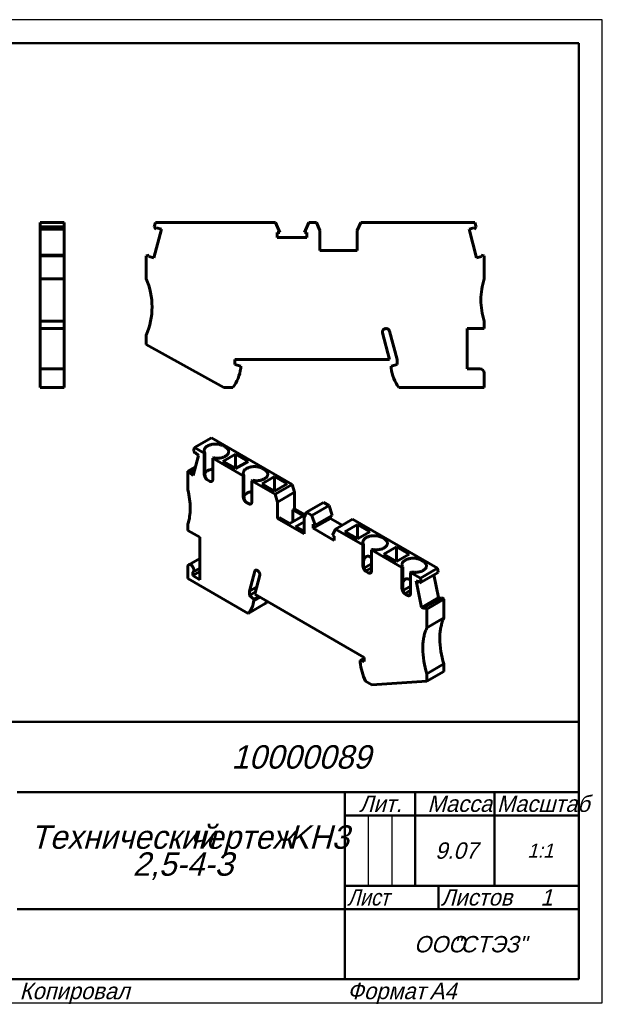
# Model space of a CAD drawing. Header units: millimetres. Extents: x 0 to 297, y 0 to 210.
# Tile 2 of 2: x 173 to 297, y 0 to 210. Entities that reach past the tile are written whole.
import ezdxf

# ---------------------------------------------------------------- set-up
doc = ezdxf.new("R2010")
doc.units = ezdxf.units.MM
doc.styles.add('TextStyle_2', font='T-FLEX Type A.TTF', dxfattribs={"oblique": 15, "height": 3.5})
doc.styles.add('TextStyle_4', font='T-FLEX Type A.TTF', dxfattribs={"width": 0.883061, "oblique": 15, "height": 3.5})
doc.styles.add('TextStyle_6', font='T-FLEX Type A.TTF', dxfattribs={"width": 0.98844, "oblique": 15, "height": 3.5})
doc.styles.add('TextStyle_7', font='T-FLEX Type A.TTF', dxfattribs={"oblique": 15, "height": 5})
doc.styles.add('TextStyle_8', font='T-FLEX Type A.TTF', dxfattribs={"oblique": 15, "height": 3})
doc.styles.add('TextStyle_9', font='T-FLEX Type A.TTF', dxfattribs={"oblique": 15, "height": 3.5})

# ---------------------------------------------------------------- blocks, each defined once
blk = doc.blocks.new('_FR1Страница_1')
at = {"color": 7, "linetype": 'Continuous', "lineweight": 25}
for p, q in [((297, 210), (0, 210)), ((297, 0), (297, 210)), ((247, 40), (247, 25)), ((252, 40), (252, 25)), ((242, 20), (292, 20)), ((262, 20), (262, 20)), ((0, 0), (297, 0))]:
    blk.add_line(p, q, dxfattribs=at)
at = {"color": 7, "linetype": 'Continuous', "lineweight": 50}
for p, q in [((20, 205), (292, 205)), ((292, 205), (292, 5)), ((107, 60), (292, 60)), ((172, 45), (292, 45)), ((242, 45), (242, 5)), ((257, 45), (257, 25)), ((274, 45), (274, 25)), ((242, 40), (292, 40)), ((242, 25), (292, 25)), ((262, 25), (262, 20)), ((172, 20), (292, 20)), ((292, 5), (20, 5))]:
    blk.add_line(p, q, dxfattribs=at)
at = {"color": 7, "oblique": 15}
for s, height, style, p in [('10000089', 5, 'TextStyle_7', (217.77, 50)), ('Лит.', 3.5, 'TextStyle_2', (245.03, 40.76)), ('Масса', 3.5, 'TextStyle_2', (259.65, 40.76)), ('Технический', 5, 'TextStyle_7', (174.83, 32.88)), ('KH3', 5, 'TextStyle_7', (229.88, 32.88)), ('чертеж', 5, 'TextStyle_7', (208.79, 32.88)), ('9.07', 3.5, 'TextStyle_2', (261.28, 30.75)), ('1:1', 3, 'TextStyle_8', (280.99, 31)), ('2,5-4-З', 5, 'TextStyle_7', (196.68, 27.12)), ('Листов', 3.5, 'TextStyle_2', (262.5, 20.75)), ('1', 3.5, 'TextStyle_9', (283.78, 20.75)), ('ООО', 3.5, 'TextStyle_2', (256.78, 10.75)), ('"СТЭЗ"', 3.5, 'TextStyle_2', (265.03, 10.75)), ('Копировал', 3.5, 'TextStyle_2', (172.5, 0.75)), ('Формат', 3.5, 'TextStyle_2', (242.5, 0.75)), ('A4', 3.5, 'TextStyle_2', (260.12, 0.75))]:
    blk.add_text(s, height=height, dxfattribs=dict(at, style=style)).set_placement(p)
for s, style, width, p in [('Масштаб', 'TextStyle_6', 0.98844, (274.5, 40.76)), ('Лист', 'TextStyle_4', 0.883061, (242.5, 20.75))]:
    blk.add_text(s, height=3.5, dxfattribs=dict(at, style=style, width=width)).set_placement(p)
blk = doc.blocks.new('Страница_1')
at = {"color": 7, "linetype": 'Continuous', "lineweight": 60}
for p, q in [((176.911, 166.677), (182.061, 166.677)), ((176.911, 166.677), (176.911, 165.714)), ((182.061, 166.677), (182.061, 165.714)), ((201.52, 166.677), (201.263, 165.714)), ((201.52, 166.677), (227.151, 166.677)), ((228.076, 164.572), (227.151, 166.677)), ((234.27, 166.677), (233.345, 164.572)), ((234.27, 166.677), (235.942, 166.677)), ((235.942, 166.677), (236.66, 164.977)), ((244.66, 164.977), (245.379, 166.677)), ((269.8, 166.677), (245.379, 166.677)), ((269.8, 166.677), (270.058, 165.714)), ((176.911, 165.714), (182.061, 165.714)), ((176.911, 165.281), (176.911, 165.714)), ((182.061, 165.281), (176.911, 165.281)), ((176.911, 165.268), (176.911, 165.279)), ((182.061, 165.268), (176.911, 165.268)), ((176.911, 159.7), (176.911, 165.268)), ((182.061, 165.281), (182.061, 165.714)), ((182.061, 165.279), (182.061, 165.268)), ((182.061, 159.7), (182.061, 165.268)), ((201.162, 159.158), (202.799, 165.268)), ((201.695, 165.281), (201.263, 165.714)), ((201.695, 165.281), (201.766, 165.544)), ((201.766, 165.544), (202.799, 165.268)), ((228.076, 164.572), (227.548, 164.572)), ((227.548, 164.572), (227.548, 163.502)), ((233.873, 164.572), (233.345, 164.572)), ((233.873, 163.502), (233.873, 164.572)), ((236.66, 160.677), (236.66, 164.977)), ((244.66, 164.977), (244.66, 160.677)), ((268.521, 165.268), (269.555, 165.544)), ((270.158, 159.158), (268.521, 165.268)), ((269.555, 165.544), (269.625, 165.281)), ((269.625, 165.281), (270.058, 165.714)), ((227.548, 163.502), (233.873, 163.502)), ((236.66, 160.677), (244.66, 160.677)), ((176.911, 159.698), (182.061, 159.698)), ((176.911, 159.698), (176.911, 159.527)), ((176.911, 154.627), (176.911, 159.527)), ((182.061, 159.527), (176.911, 159.527)), ((182.061, 159.698), (182.061, 159.527)), ((182.061, 154.627), (182.061, 159.527)), ((200.199, 159.698), (199.56, 159.527)), ((199.56, 159.527), (199.56, 154.627)), ((200.129, 159.435), (200.199, 159.698)), ((201.162, 159.158), (200.129, 159.435)), ((271.192, 159.435), (270.158, 159.158)), ((271.121, 159.698), (271.192, 159.435)), ((271.121, 159.698), (271.76, 159.527)), ((271.76, 154.627), (271.76, 159.527)), ((182.061, 154.627), (176.911, 154.627)), ((176.911, 150.127), (176.911, 154.627)), ((182.061, 150.127), (182.061, 154.627)), ((176.911, 145.627), (176.911, 150.127)), ((182.061, 145.627), (182.061, 150.127)), ((176.911, 145.627), (182.061, 145.627)), ((176.911, 144.027), (176.911, 145.627)), ((182.061, 144.027), (182.061, 145.627)), ((271.76, 144.027), (271.76, 145.627)), ((176.911, 135.427), (176.911, 144.027)), ((176.911, 144.027), (182.061, 144.027)), ((182.061, 135.429), (182.061, 144.027)), ((251.56, 137.427), (250.032, 143.131)), ((253.16, 137.427), (251.551, 143.434)), ((268.16, 135.427), (268.16, 144.027)), ((268.16, 144.027), (271.76, 144.027)), ((199.56, 142.627), (199.56, 140.627)), ((199.56, 140.627), (216.143, 131.427)), ((218.46, 137.427), (251.56, 137.427)), ((218.46, 136.327), (218.46, 137.427)), ((253.16, 137.427), (253.16, 136.327)), ((176.911, 134.527), (176.911, 135.427)), ((177.911, 135.427), (176.911, 135.427)), ((182.061, 135.427), (177.912, 135.427)), ((182.061, 135.427), (182.061, 134.527)), ((219.76, 135.979), (218.46, 136.327)), ((219.76, 135.527), (219.76, 135.979)), ((253.16, 136.327), (251.86, 135.979)), ((251.86, 135.979), (251.86, 135.527)), ((268.16, 135.427), (270.86, 135.427)), ((176.911, 131.427), (176.911, 134.527)), ((182.061, 131.427), (182.061, 134.527)), ((271.76, 131.427), (271.76, 134.527)), ((182.061, 131.427), (176.911, 131.427)), ((216.143, 131.427), (218.101, 131.427)), ((253.519, 131.427), (271.76, 131.427)), ((213.496, 120.701), (209.854, 118.599)), ((213.496, 120.701), (230.764, 110.731)), ((209.854, 118.599), (209.672, 117.918)), ((209.978, 117.388), (209.672, 117.918)), ((209.854, 118.599), (211.951, 117.388)), ((216.476, 118.695), (216.052, 118.94)), ((209.601, 112.606), (210.759, 116.926)), ((209.978, 117.388), (210.028, 117.574)), ((209.978, 117.388), (210.135, 117.479)), ((210.028, 117.574), (210.759, 116.926)), ((212.105, 117.477), (211.951, 117.388)), ((211.951, 112.897), (211.951, 117.388)), ((212.105, 112.987), (212.105, 117.477)), ((213.789, 116.327), (213.944, 116.416)), ((213.789, 116.327), (213.789, 111.836)), ((213.789, 116.327), (220.295, 112.571)), ((218.651, 117.194), (215.964, 115.643)), ((221.338, 115.643), (218.651, 117.194)), ((218.651, 117.194), (218.651, 114.092)), ((208.468, 113.561), (210.111, 114.509)), ((209.94, 113.872), (208.87, 113.254)), ((209.99, 114.058), (208.92, 113.44)), ((215.964, 115.643), (218.651, 114.092)), ((218.651, 114.092), (221.338, 115.643)), ((224.82, 113.877), (224.396, 114.122)), ((208.92, 113.44), (208.468, 113.561)), ((208.468, 109.56), (208.468, 113.561)), ((208.87, 113.254), (208.92, 113.44)), ((209.601, 112.606), (208.87, 113.254)), ((213.082, 111.428), (212.658, 111.673)), ((220.449, 112.66), (220.295, 112.571)), ((220.295, 108.08), (220.295, 112.571)), ((220.449, 108.169), (220.449, 112.66)), ((222.133, 111.509), (222.287, 111.599)), ((222.133, 111.509), (227.123, 108.629)), ((222.133, 111.509), (222.133, 107.019)), ((226.994, 112.377), (224.307, 110.826)), ((229.681, 110.826), (226.994, 112.377)), ((226.994, 112.377), (226.994, 109.274)), ((224.307, 110.826), (226.994, 109.274)), ((226.994, 109.274), (229.681, 110.826)), ((230.764, 110.731), (227.123, 108.629)), ((231.272, 109.05), (230.764, 110.731)), ((227.631, 106.947), (227.123, 108.629)), ((227.631, 106.947), (231.272, 109.05)), ((231.272, 109.05), (231.272, 105.539)), ((221.426, 106.61), (221.002, 106.855)), ((227.631, 106.947), (227.631, 103.436)), ((230.866, 105.304), (231.272, 105.539)), ((230.866, 105.304), (230.866, 102.732)), ((233.093, 104.018), (230.866, 105.304)), ((233.542, 104.229), (231.272, 105.539)), ((233.796, 104.776), (237.437, 106.878)), ((234.978, 104.093), (238.62, 106.196)), ((238.62, 106.196), (237.437, 106.878)), ((238.62, 106.196), (239.274, 104.1)), ((227.631, 103.436), (228.037, 103.671)), ((233.288, 100.17), (227.631, 103.436)), ((230.265, 102.385), (228.037, 103.671)), ((233.093, 104.018), (230.265, 102.385)), ((233.796, 104.776), (233.288, 103.681)), ((233.288, 100.17), (233.288, 103.681)), ((234.978, 104.093), (233.796, 104.776)), ((234.978, 104.093), (235.632, 101.997)), ((238.9, 103.441), (235.259, 101.339)), ((239.274, 104.1), (235.632, 101.997)), ((238.9, 103.441), (238.9, 103.884)), ((241.409, 101.993), (238.9, 103.441)), ((240.012, 101.187), (243.654, 103.289)), ((261.777, 92.826), (243.654, 103.289)), ((208.468, 100.905), (208.468, 102.212)), ((233.288, 102.742), (231.467, 101.691)), ((233.288, 100.64), (231.467, 101.691)), ((235.259, 101.339), (235.259, 102.213)), ((235.259, 102.213), (235.632, 101.997)), ((239.731, 98.757), (235.259, 101.339)), ((239.358, 99.846), (240.012, 101.187)), ((245.857, 97.813), (240.012, 101.187)), ((241.985, 100.619), (244.672, 102.171)), ((244.672, 99.068), (244.672, 102.171)), ((247.359, 100.619), (244.672, 102.171)), ((211.014, 99.435), (208.468, 100.905)), ((211.014, 90.372), (211.014, 99.435)), ((239.358, 99.846), (239.731, 99.63)), ((239.731, 99.63), (239.731, 98.757)), ((244.672, 99.068), (241.985, 100.619)), ((244.672, 99.068), (247.359, 100.619)), ((250.382, 99.119), (249.958, 99.364)), ((246.011, 97.902), (245.857, 97.813)), ((245.857, 93.322), (245.857, 97.813)), ((246.011, 97.902), (246.011, 93.411)), ((247.695, 96.751), (247.849, 96.84)), ((253.016, 97.353), (250.329, 95.802)), ((253.016, 94.251), (253.016, 97.353)), ((255.703, 95.802), (253.016, 97.353)), ((211.014, 94.923), (208.655, 93.56)), ((247.695, 96.751), (247.695, 92.261)), ((254.2, 92.995), (247.695, 96.751)), ((250.329, 95.802), (253.016, 94.251)), ((253.016, 94.251), (255.703, 95.802)), ((208.468, 90.617), (208.468, 93.148)), ((209.555, 92.002), (211.014, 92.844)), ((246.085, 92.845), (247.695, 93.775)), ((246.112, 92.748), (246.139, 92.725)), ((247.695, 92.923), (246.434, 92.194)), ((254.355, 93.084), (254.2, 92.995)), ((254.2, 88.505), (254.2, 92.995)), ((254.355, 93.084), (254.355, 88.594)), ((261.777, 92.826), (258.135, 90.724)), ((258.726, 94.302), (258.302, 94.547)), ((261.777, 92.826), (261.959, 91.935)), ((221.367, 83.17), (208.468, 90.617)), ((211.014, 92.087), (209.529, 91.23)), ((209.529, 91.23), (209.529, 91.988)), ((211.014, 90.372), (209.529, 91.23)), ((221.62, 87.923), (222.759, 92.17)), ((222.752, 87.27), (223.832, 91.303)), ((246.564, 92.097), (246.988, 91.852)), ((247.681, 92.109), (247.131, 91.792)), ((256.039, 91.934), (256.193, 92.023)), ((258.135, 90.724), (256.039, 91.934)), ((256.039, 91.934), (256.039, 87.443)), ((258.135, 90.724), (258.318, 89.832)), ((261.959, 91.935), (258.318, 89.832)), ((262.03, 86.541), (261.036, 91.401)), ((223.166, 88.815), (221.62, 87.923)), ((254.429, 88.028), (256.039, 88.957)), ((257.231, 90.095), (257.962, 89.899)), ((258.389, 84.438), (257.231, 90.095)), ((257.962, 89.899), (258.012, 89.655)), ((258.012, 89.655), (258.318, 89.832)), ((221.62, 87.923), (221.62, 87.025)), ((222.881, 87.753), (221.62, 87.025)), ((221.62, 87.025), (222.54, 86.21)), ((222.54, 86.21), (223.564, 86.801)), ((223.883, 86.616), (222.54, 85.841)), ((246.157, 73.757), (222.752, 87.27)), ((254.456, 87.93), (254.483, 87.908)), ((256.039, 88.105), (254.778, 87.377)), ((254.907, 87.28), (255.332, 87.035)), ((256.025, 87.292), (255.475, 86.975)), ((258.389, 84.438), (262.03, 86.541)), ((259.07, 84.486), (262.711, 86.588)), ((262.03, 86.541), (262.439, 86.431)), ((262.711, 86.588), (263.163, 86.188)), ((225.008, 85.273), (221.367, 83.17)), ((222.54, 86.21), (222.54, 85.841)), ((259.119, 84.242), (258.389, 84.438)), ((259.07, 84.486), (259.521, 84.085)), ((259.07, 84.486), (259.119, 84.242)), ((259.521, 84.085), (263.163, 86.188)), ((263.163, 86.188), (263.163, 82.187)), ((259.521, 84.085), (259.521, 80.084)), ((263.163, 82.187), (259.521, 80.084)), ((245.238, 73.105), (246.157, 73.636)), ((246.157, 72.859), (246.157, 73.757)), ((245.238, 73.105), (246.157, 72.859)), ((245.238, 72.736), (245.238, 73.105)), ((263.163, 72.389), (259.521, 70.287)), ((263.163, 72.389), (263.163, 70.756)), ((263.163, 70.756), (259.521, 68.654)), ((259.521, 70.287), (259.521, 68.654)), ((247.796, 67.911), (246.411, 68.711)), ((259.521, 68.654), (247.796, 67.911))]:
    blk.add_line(p, q, dxfattribs=at)
at = {"color": 7, "lineweight": 60, "flags": 128}
for points in [[(212.105, 117.477), (212.061, 117.552), (212.025, 117.628), (211.996, 117.706), (211.974, 117.784), (211.961, 117.862), (211.955, 117.941), (211.957, 118.02), (211.967, 118.099), (211.985, 118.178), (212.01, 118.255), (212.043, 118.332), (212.084, 118.407), (212.132, 118.481), (212.187, 118.554), (212.249, 118.624), (212.318, 118.692), (212.394, 118.758), (212.476, 118.822), (212.564, 118.882), (212.658, 118.94)], [(212.658, 118.94), (212.756, 118.993), (212.859, 119.043), (212.966, 119.09), (213.078, 119.133), (213.194, 119.172), (213.314, 119.208), (213.436, 119.24), (213.562, 119.268), (213.691, 119.291), (213.821, 119.311), (213.953, 119.326), (214.086, 119.337), (214.22, 119.343), (214.355, 119.345), (214.489, 119.343), (214.624, 119.337), (214.757, 119.326), (214.889, 119.311), (215.019, 119.291), (215.148, 119.268), (215.273, 119.24), (215.396, 119.208), (215.516, 119.172), (215.632, 119.133), (215.744, 119.09), (215.851, 119.043), (215.954, 118.993), (216.052, 118.94)], [(216.476, 116.735), (216.569, 116.791), (216.656, 116.851), (216.737, 116.913), (216.811, 116.978), (216.88, 117.045), (216.942, 117.114), (216.996, 117.185), (217.044, 117.257), (217.085, 117.331), (217.119, 117.406), (217.145, 117.483), (217.164, 117.56), (217.175, 117.637), (217.179, 117.715), (217.175, 117.792), (217.164, 117.87), (217.145, 117.947), (217.119, 118.023), (217.085, 118.098), (217.044, 118.172), (216.996, 118.245), (216.942, 118.316), (216.88, 118.385), (216.811, 118.452), (216.737, 118.517), (216.656, 118.579), (216.569, 118.638), (216.476, 118.695)], [(213.944, 116.416), (214.073, 116.39), (214.205, 116.369), (214.339, 116.353), (214.474, 116.34), (214.61, 116.333), (214.747, 116.329), (214.884, 116.33), (215.021, 116.336), (215.156, 116.346), (215.291, 116.361), (215.424, 116.38), (215.555, 116.403), (215.683, 116.431), (215.808, 116.463), (215.93, 116.499), (216.048, 116.539), (216.162, 116.582), (216.272, 116.63), (216.377, 116.681), (216.476, 116.735)], [(212.105, 113.134), (212.138, 113.183), (212.193, 113.254), (212.254, 113.323), (212.323, 113.39), (212.398, 113.454), (212.479, 113.516), (212.565, 113.576), (212.658, 113.632)], [(212.658, 113.632), (212.756, 113.686), (212.859, 113.736), (212.966, 113.783), (213.078, 113.826), (213.194, 113.865), (213.314, 113.901), (213.436, 113.933), (213.562, 113.96), (213.691, 113.984), (213.789, 113.999)], [(220.449, 112.66), (220.405, 112.735), (220.368, 112.811), (220.339, 112.888), (220.318, 112.966), (220.305, 113.045), (220.299, 113.124), (220.301, 113.203), (220.311, 113.282), (220.329, 113.36), (220.354, 113.438), (220.387, 113.515), (220.427, 113.59), (220.475, 113.664), (220.531, 113.736), (220.593, 113.807), (220.662, 113.875), (220.737, 113.941), (220.82, 114.004), (220.908, 114.065), (221.002, 114.122)], [(221.002, 114.122), (221.1, 114.176), (221.202, 114.226), (221.31, 114.272), (221.422, 114.316), (221.538, 114.355), (221.657, 114.391), (221.78, 114.423), (221.906, 114.45), (222.034, 114.474), (222.165, 114.493), (222.297, 114.508), (222.43, 114.519), (222.564, 114.526), (222.699, 114.528), (222.833, 114.526), (222.967, 114.519), (223.101, 114.508), (223.233, 114.493), (223.363, 114.474), (223.491, 114.45), (223.617, 114.423), (223.74, 114.391), (223.86, 114.355), (223.976, 114.316), (224.088, 114.272), (224.195, 114.226), (224.298, 114.176), (224.396, 114.122)], [(224.82, 111.918), (224.913, 111.974), (224.999, 112.034), (225.08, 112.096), (225.155, 112.16), (225.224, 112.227), (225.285, 112.296), (225.34, 112.367), (225.388, 112.44), (225.429, 112.514), (225.463, 112.589), (225.489, 112.665), (225.508, 112.742), (225.519, 112.82), (225.523, 112.897), (225.519, 112.975), (225.508, 113.053), (225.489, 113.13), (225.463, 113.206), (225.429, 113.281), (225.388, 113.355), (225.34, 113.428), (225.285, 113.499), (225.224, 113.568), (225.155, 113.635), (225.08, 113.699), (224.999, 113.761), (224.913, 113.821), (224.82, 113.877)], [(211.951, 112.897), (211.953, 112.832), (211.959, 112.765), (211.97, 112.696), (211.985, 112.625), (212.005, 112.554), (212.028, 112.482), (212.055, 112.411), (212.086, 112.34), (212.12, 112.269), (212.158, 112.201), (212.199, 112.133), (212.242, 112.069), (212.288, 112.006), (212.337, 111.947), (212.387, 111.891), (212.439, 111.839), (212.493, 111.791), (212.547, 111.747), (212.602, 111.707), (212.658, 111.673)], [(212.105, 112.987), (212.106, 112.931), (212.108, 112.874), (212.113, 112.814), (212.119, 112.753), (212.126, 112.69), (212.136, 112.627), (212.15, 112.55), (212.166, 112.473), (212.185, 112.396), (212.208, 112.319), (212.233, 112.244), (212.261, 112.171), (212.293, 112.1), (212.328, 112.032), (212.366, 111.967), (212.407, 111.906), (212.444, 111.858), (212.483, 111.814), (212.524, 111.773), (212.567, 111.735), (212.612, 111.702), (212.658, 111.673)], [(213.082, 111.428), (213.133, 111.4), (213.184, 111.377), (213.235, 111.359), (213.284, 111.345), (213.333, 111.336), (213.38, 111.332), (213.425, 111.332), (213.469, 111.337), (213.511, 111.348), (213.551, 111.362), (213.588, 111.382), (213.622, 111.405), (213.654, 111.434), (213.682, 111.466), (213.708, 111.503), (213.73, 111.543), (213.749, 111.587), (213.764, 111.635), (213.776, 111.686), (213.784, 111.74)], [(222.287, 111.599), (222.417, 111.573), (222.549, 111.552), (222.683, 111.535), (222.818, 111.523), (222.954, 111.515), (223.091, 111.512), (223.228, 111.513), (223.365, 111.519), (223.5, 111.529), (223.635, 111.544), (223.768, 111.563), (223.898, 111.586), (224.027, 111.614), (224.152, 111.646), (224.274, 111.682), (224.392, 111.721), (224.506, 111.765), (224.616, 111.812), (224.721, 111.863), (224.82, 111.918)], [(220.295, 108.08), (220.297, 108.015), (220.303, 107.947), (220.314, 107.878), (220.329, 107.808), (220.348, 107.737), (220.372, 107.665), (220.399, 107.593), (220.43, 107.522), (220.464, 107.452), (220.502, 107.383), (220.542, 107.316), (220.586, 107.251), (220.632, 107.189), (220.681, 107.13), (220.731, 107.074), (220.783, 107.021), (220.837, 106.973), (220.891, 106.929), (220.946, 106.89), (221.002, 106.855)], [(220.449, 108.316), (220.481, 108.365), (220.536, 108.436), (220.598, 108.505), (220.667, 108.572), (220.741, 108.637), (220.822, 108.699), (220.909, 108.758), (221.002, 108.815)], [(220.449, 108.169), (220.45, 108.114), (220.452, 108.056), (220.457, 107.997), (220.462, 107.935), (220.47, 107.873), (220.48, 107.809), (220.493, 107.733), (220.51, 107.655), (220.529, 107.578), (220.552, 107.502), (220.577, 107.427), (220.605, 107.354), (220.637, 107.283), (220.672, 107.215), (220.71, 107.15), (220.751, 107.089), (220.788, 107.041), (220.827, 106.996), (220.868, 106.955), (220.911, 106.918), (220.956, 106.885), (221.002, 106.855)], [(221.002, 108.815), (221.1, 108.868), (221.202, 108.919), (221.31, 108.965), (221.422, 109.008), (221.538, 109.048), (221.657, 109.084), (221.78, 109.115), (221.906, 109.143), (222.034, 109.167), (222.133, 109.181)], [(221.426, 106.61), (221.477, 106.583), (221.528, 106.56), (221.578, 106.542), (221.628, 106.528), (221.677, 106.519), (221.724, 106.514), (221.769, 106.515), (221.813, 106.52), (221.855, 106.53), (221.895, 106.545), (221.932, 106.564), (221.966, 106.588), (221.998, 106.616), (222.026, 106.649), (222.052, 106.685), (222.074, 106.726), (222.093, 106.77), (222.108, 106.818), (222.12, 106.868), (222.128, 106.922)], [(246.011, 97.902), (245.967, 97.977), (245.93, 98.053), (245.901, 98.13), (245.88, 98.208), (245.867, 98.287), (245.861, 98.366), (245.863, 98.445), (245.873, 98.524), (245.891, 98.602), (245.916, 98.68), (245.949, 98.756), (245.989, 98.832), (246.037, 98.906), (246.092, 98.978), (246.155, 99.049), (246.224, 99.117), (246.299, 99.183), (246.381, 99.246), (246.47, 99.307), (246.564, 99.364)], [(246.564, 99.364), (246.661, 99.417), (246.764, 99.468), (246.872, 99.514), (246.984, 99.557), (247.1, 99.597), (247.219, 99.633), (247.342, 99.664), (247.468, 99.692), (247.596, 99.716), (247.727, 99.735), (247.859, 99.75), (247.992, 99.761), (248.126, 99.768), (248.261, 99.77), (248.395, 99.768), (248.529, 99.761), (248.663, 99.75), (248.795, 99.735), (248.925, 99.716), (249.053, 99.692), (249.179, 99.664), (249.302, 99.633), (249.422, 99.597), (249.538, 99.557), (249.649, 99.514), (249.757, 99.468), (249.86, 99.417), (249.958, 99.364)], [(250.382, 97.159), (250.474, 97.216), (250.561, 97.275), (250.642, 97.337), (250.717, 97.402), (250.785, 97.469), (250.847, 97.538), (250.902, 97.609), (250.95, 97.682), (250.991, 97.756), (251.025, 97.831), (251.051, 97.907), (251.07, 97.984), (251.081, 98.062), (251.085, 98.139), (251.081, 98.217), (251.07, 98.294), (251.051, 98.371), (251.025, 98.448), (250.991, 98.523), (250.95, 98.597), (250.902, 98.67), (250.847, 98.74), (250.785, 98.81), (250.717, 98.876), (250.642, 98.941), (250.561, 99.003), (250.474, 99.063), (250.382, 99.119)], [(247.849, 96.84), (247.979, 96.815), (248.111, 96.794), (248.245, 96.777), (248.38, 96.765), (248.516, 96.757), (248.653, 96.754), (248.79, 96.755), (248.926, 96.761), (249.062, 96.771), (249.197, 96.786), (249.33, 96.805), (249.46, 96.828), (249.589, 96.856), (249.714, 96.887), (249.836, 96.923), (249.954, 96.963), (250.068, 97.007), (250.178, 97.054), (250.282, 97.105), (250.382, 97.159)], [(246.564, 95.304), (246.51, 95.269), (246.458, 95.23), (246.407, 95.184), (246.358, 95.133), (246.311, 95.076), (246.266, 95.014), (246.223, 94.946), (246.182, 94.873), (246.143, 94.794), (246.107, 94.71), (246.073, 94.621), (246.041, 94.526), (246.011, 94.424)], [(247.695, 95.056), (247.669, 95.077), (247.587, 95.137), (247.507, 95.192), (247.427, 95.24), (247.348, 95.281), (247.275, 95.315), (247.202, 95.343), (247.131, 95.365), (247.061, 95.381), (246.993, 95.391), (246.926, 95.395), (246.861, 95.394), (246.798, 95.387), (246.736, 95.374), (246.677, 95.356), (246.619, 95.333), (246.564, 95.304)], [(254.907, 94.547), (255.005, 94.6), (255.108, 94.65), (255.216, 94.697), (255.328, 94.74), (255.444, 94.78), (255.563, 94.815), (255.686, 94.847), (255.812, 94.875), (255.94, 94.898), (256.07, 94.918), (256.203, 94.933), (256.336, 94.944), (256.47, 94.95), (256.605, 94.953), (256.739, 94.95), (256.873, 94.944), (257.007, 94.933), (257.139, 94.918), (257.269, 94.898), (257.397, 94.875), (257.523, 94.847), (257.646, 94.815), (257.765, 94.78), (257.881, 94.74), (257.993, 94.697), (258.101, 94.65), (258.204, 94.6), (258.302, 94.547)], [(209.741, 92.414), (209.739, 92.472), (209.733, 92.533), (209.723, 92.595), (209.71, 92.659), (209.693, 92.723), (209.672, 92.787), (209.647, 92.852), (209.62, 92.916), (209.589, 92.979), (209.555, 93.041), (209.518, 93.101), (209.479, 93.16), (209.437, 93.216), (209.394, 93.269), (209.348, 93.319), (209.301, 93.366), (209.253, 93.41), (209.204, 93.449), (209.155, 93.485), (209.105, 93.516), (209.055, 93.542), (209.005, 93.564), (208.956, 93.581), (208.908, 93.593), (208.861, 93.601), (208.816, 93.603), (208.772, 93.6), (208.731, 93.591), (208.691, 93.578), (208.655, 93.56), (208.621, 93.538), (208.59, 93.51), (208.562, 93.478), (208.538, 93.442), (208.517, 93.402), (208.499, 93.358), (208.486, 93.31), (208.476, 93.259), (208.47, 93.205), (208.468, 93.148)], [(246.564, 92.097), (246.512, 92.129), (246.462, 92.165), (246.411, 92.204), (246.362, 92.248), (246.313, 92.295), (246.266, 92.345), (246.22, 92.398), (246.176, 92.454), (246.135, 92.512), (246.095, 92.573), (246.058, 92.635), (246.024, 92.699), (245.992, 92.763), (245.963, 92.829), (245.938, 92.895), (245.916, 92.961), (245.897, 93.027), (245.882, 93.092), (245.87, 93.156), (245.862, 93.219)], [(246.014, 93.307), (246.018, 93.241), (246.025, 93.173), (246.034, 93.104), (246.045, 93.034), (246.058, 92.962), (246.073, 92.891), (246.091, 92.82), (246.112, 92.75), (246.135, 92.68), (246.16, 92.612), (246.189, 92.546), (246.22, 92.482), (246.254, 92.421), (246.29, 92.363), (246.33, 92.308), (246.372, 92.257), (246.417, 92.21), (246.463, 92.167), (246.513, 92.13), (246.564, 92.097)], [(246.139, 92.725), (246.203, 92.598), (246.267, 92.471), (246.332, 92.345), (246.389, 92.239)], [(254.355, 93.084), (254.311, 93.159), (254.274, 93.235), (254.245, 93.313), (254.224, 93.391), (254.21, 93.469), (254.205, 93.548), (254.207, 93.627), (254.217, 93.706), (254.234, 93.785), (254.26, 93.862), (254.293, 93.939), (254.333, 94.015), (254.381, 94.089), (254.436, 94.161), (254.499, 94.231), (254.568, 94.3), (254.643, 94.365), (254.725, 94.429), (254.813, 94.489), (254.907, 94.547)], [(258.726, 92.342), (258.818, 92.399), (258.905, 92.458), (258.986, 92.52), (259.061, 92.585), (259.129, 92.652), (259.191, 92.721), (259.246, 92.792), (259.294, 92.864), (259.335, 92.938), (259.369, 93.014), (259.395, 93.09), (259.414, 93.167), (259.425, 93.244), (259.429, 93.322), (259.425, 93.4), (259.414, 93.477), (259.395, 93.554), (259.369, 93.63), (259.335, 93.706), (259.294, 93.78), (259.246, 93.852), (259.191, 93.923), (259.129, 93.992), (259.061, 94.059), (258.986, 94.124), (258.905, 94.186), (258.818, 94.245), (258.726, 94.302)], [(209.529, 91.988), (209.561, 92.005), (209.591, 92.026), (209.619, 92.051), (209.644, 92.079), (209.666, 92.111), (209.686, 92.146), (209.702, 92.184), (209.716, 92.225), (209.727, 92.268), (209.735, 92.315), (209.739, 92.363), (209.741, 92.414)], [(223.467, 92.218), (223.431, 92.25), (223.394, 92.28), (223.356, 92.307), (223.319, 92.331), (223.281, 92.352), (223.244, 92.371), (223.206, 92.386), (223.169, 92.398), (223.133, 92.408), (223.098, 92.413), (223.063, 92.416), (223.029, 92.416), (222.997, 92.412), (222.966, 92.405), (222.937, 92.394), (222.909, 92.381), (222.883, 92.365), (222.859, 92.345), (222.837, 92.323), (222.816, 92.297), (222.799, 92.269), (222.783, 92.239), (222.77, 92.206), (222.759, 92.17)], [(223.849, 91.441), (223.848, 91.49), (223.842, 91.54), (223.834, 91.592), (223.822, 91.645), (223.807, 91.698), (223.788, 91.752), (223.767, 91.805), (223.742, 91.858), (223.715, 91.91), (223.686, 91.96), (223.654, 92.009), (223.62, 92.056), (223.584, 92.101), (223.546, 92.143), (223.507, 92.182), (223.467, 92.218)], [(247.695, 92.261), (247.693, 92.198), (247.686, 92.138), (247.675, 92.081), (247.66, 92.028), (247.641, 91.979), (247.618, 91.934), (247.591, 91.894), (247.56, 91.859), (247.526, 91.828), (247.488, 91.803), (247.447, 91.783), (247.404, 91.768), (247.357, 91.759), (247.309, 91.756), (247.258, 91.758), (247.206, 91.766), (247.153, 91.78), (247.099, 91.798), (247.043, 91.823), (246.988, 91.852)], [(247.519, 91.824), (247.511, 91.82), (247.457, 91.799), (247.4, 91.783), (247.342, 91.774), (247.283, 91.771), (247.233, 91.773), (247.183, 91.78), (247.133, 91.791), (247.084, 91.807), (247.035, 91.827), (246.988, 91.852)], [(254.907, 90.486), (254.854, 90.452), (254.801, 90.412), (254.751, 90.367), (254.702, 90.316), (254.655, 90.259), (254.61, 90.197), (254.567, 90.129), (254.526, 90.056), (254.487, 89.977), (254.451, 89.893), (254.416, 89.803), (254.385, 89.709), (254.355, 89.606)], [(256.039, 90.238), (256.013, 90.26), (255.931, 90.32), (255.851, 90.374), (255.771, 90.422), (255.692, 90.464), (255.619, 90.497), (255.546, 90.525), (255.475, 90.547), (255.405, 90.563), (255.337, 90.574), (255.27, 90.578), (255.205, 90.577), (255.142, 90.57), (255.08, 90.557), (255.021, 90.539), (254.963, 90.515), (254.907, 90.486)], [(256.193, 92.023), (256.323, 91.998), (256.455, 91.977), (256.589, 91.96), (256.724, 91.948), (256.86, 91.94), (256.997, 91.936), (257.134, 91.938), (257.27, 91.943), (257.406, 91.954), (257.541, 91.968), (257.673, 91.987), (257.804, 92.011), (257.932, 92.038), (258.058, 92.07), (258.18, 92.106), (258.298, 92.146), (258.412, 92.19), (258.522, 92.237), (258.626, 92.288), (258.726, 92.342)], [(254.907, 87.28), (254.856, 87.312), (254.805, 87.347), (254.755, 87.387), (254.705, 87.431), (254.657, 87.477), (254.61, 87.528), (254.564, 87.581), (254.52, 87.637), (254.478, 87.695), (254.439, 87.755), (254.402, 87.818), (254.367, 87.881), (254.336, 87.946), (254.307, 88.011), (254.282, 88.077), (254.26, 88.144), (254.241, 88.209), (254.225, 88.275), (254.214, 88.339), (254.206, 88.402)], [(254.358, 88.49), (254.362, 88.424), (254.369, 88.356), (254.377, 88.287), (254.388, 88.216), (254.402, 88.145), (254.417, 88.074), (254.435, 88.003), (254.456, 87.932), (254.479, 87.863), (254.504, 87.795), (254.533, 87.729), (254.564, 87.665), (254.598, 87.604), (254.634, 87.546), (254.674, 87.491), (254.716, 87.44), (254.76, 87.393), (254.807, 87.35), (254.856, 87.312), (254.907, 87.28)], [(254.483, 87.908), (254.546, 87.781), (254.611, 87.654), (254.676, 87.527), (254.733, 87.421)], [(256.039, 87.443), (256.037, 87.38), (256.03, 87.32), (256.019, 87.264), (256.004, 87.211), (255.985, 87.162), (255.962, 87.117), (255.935, 87.077), (255.904, 87.041), (255.869, 87.011), (255.832, 86.985), (255.791, 86.965), (255.747, 86.951), (255.701, 86.942), (255.653, 86.939), (255.602, 86.941), (255.55, 86.949), (255.497, 86.962), (255.442, 86.981), (255.387, 87.005), (255.332, 87.035)], [(255.863, 87.006), (255.855, 87.002), (255.801, 86.981), (255.744, 86.966), (255.686, 86.956), (255.626, 86.953), (255.577, 86.956), (255.527, 86.962), (255.477, 86.974), (255.428, 86.99), (255.379, 87.01), (255.332, 87.035)], [(221.367, 83.17), (221.467, 83.28), (221.564, 83.395), (221.657, 83.515), (221.746, 83.64), (221.831, 83.77), (221.91, 83.902), (221.986, 84.039), (222.057, 84.181), (222.124, 84.327), (222.188, 84.48), (222.248, 84.638), (222.304, 84.799), (222.354, 84.966), (222.401, 85.136), (222.442, 85.306), (222.479, 85.481), (222.512, 85.659), (222.54, 85.841)], [(225.008, 85.273), (225.109, 85.382), (225.206, 85.497), (225.299, 85.617), (225.388, 85.742), (225.39, 85.746)], [(263.163, 82.187), (263.068, 81.982), (262.978, 81.771), (262.893, 81.556), (262.814, 81.335), (262.74, 81.108), (262.672, 80.881), (262.61, 80.65), (262.553, 80.413), (262.501, 80.172), (262.454, 79.923), (262.412, 79.669), (262.376, 79.41), (262.346, 79.148), (262.321, 78.881), (262.302, 78.616), (262.288, 78.347), (262.28, 78.075), (262.277, 77.799)], [(259.521, 80.084), (259.426, 79.879), (259.336, 79.669), (259.252, 79.453), (259.172, 79.232), (259.098, 79.006), (259.031, 78.779), (258.968, 78.547), (258.911, 78.311), (258.86, 78.07), (258.812, 77.82), (258.771, 77.566), (258.735, 77.308), (258.704, 77.045), (258.679, 76.779), (258.66, 76.514), (258.647, 76.245), (258.639, 75.972), (258.636, 75.697)]]:
    blk.add_lwpolyline(points, dxfattribs=at)
at = {"color": 7, "linetype": 'Continuous', "lineweight": 60}
for centre, radius, start, end in [((185.813, 148.627), 15, 360, 23.57818), ((286.069, 150.127), 15, 162.5424, 180), ((286.069, 150.127), 15, 180, 197.4576), ((185.813, 148.627), 15, 336.42182, 360), ((250.708, 143.312), 0.7, 103.20048, 180), ((250.708, 143.312), 0.7, 179.99999, 195), ((250.778, 143.227), 0.8, 15, 106.68328), ((210.366, 136.942), 9.5, 324.50968, 351.4318), ((261.254, 136.942), 9.5, 188.5682, 215.49032), ((270.86, 134.527), 0.9, 0, 90), ((212.932, 111.834), 0.858, 353.64374, 0.10127), ((191.552, 105.463), 17.406, 0.46413, 13.61508), ((213.375, 111.913), 0.567, 238.90992, 294.78451), ((197.862, 105.47), 11.095, 342.91987, 0.6891), ((221.719, 107.096), 0.567, 238.90989, 294.78451), ((221.275, 107.017), 0.858, 353.64374, 0.10127), ((246.886, 93.323), 1.03, 180.08434, 185.8001), ((247.97, 93.413), 1.959, 180.05882, 183.10009), ((223.313, 91.436), 0.536, 345.58165, 0.50146), ((255.23, 88.506), 1.03, 180.08434, 185.8001), ((256.314, 88.596), 1.959, 180.05882, 183.10009), ((280.798, 78.053), 18.522, 180.78466, 197.80572), ((277.156, 75.95), 18.522, 180.78466, 197.80572), ((259.033, 74.573), 13.917, 187.58588, 204.91149)]:
    blk.add_arc(centre, radius, start, end, dxfattribs=at)
blk.add_blockref('_FR1Страница_1', (0, 0))

msp = doc.modelspace()

# ---------------------------------------------------------------- block references
msp.add_blockref('Страница_1', (0, 0))

doc.saveas('drawing.dxf')
